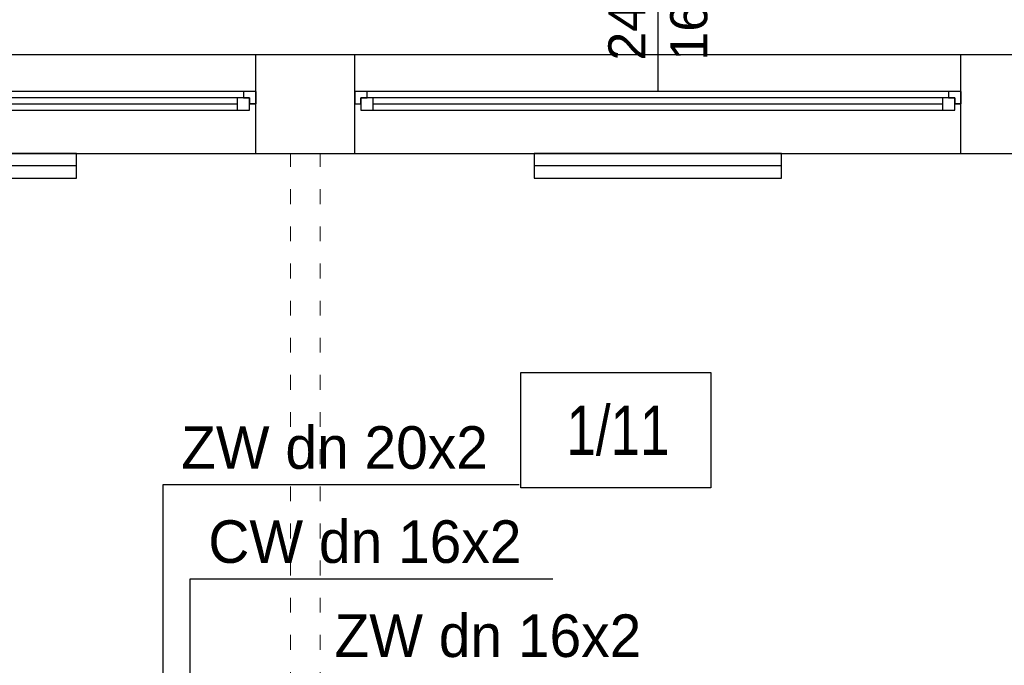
# Model space of a CAD drawing. Header units: millimetres. Extents: x 3698380 to 4312681, y 679670 to 844285.
# Tile 15 of 100: x 3860201 to 3864181, y 791260 to 793867. Entities that reach past the tile are written whole.
import ezdxf
from ezdxf.enums import TextEntityAlignment as Align

# ---------------------------------------------------------------- set-up
doc = ezdxf.new("R2010")
doc.units = ezdxf.units.MM
doc.header["$LTSCALE"] = 10
doc.linetypes.add('ACAD_ISO03W100', pattern=[30, 12, -18])
doc.layers.add('0 20 cienka', color=8, linetype='Continuous', lineweight=20)
for name, color, linetype in [('A_opis_pom', 3, 'Continuous'), ('A_sc_istn', 252, 'Continuous'), ('A_wymiary', 1, 'Continuous'), ('SAN_Etykiety przewodów H2O na rzucie', 7, 'Continuous')]:
    doc.layers.add(name, color=color, linetype=linetype)
doc.styles.add('Etykiety przewodów H2O na rzucie', font='txt')
doc.styles.get("Standard").update_dxf_attribs({"font": 'arial.ttf'})
doc.styles.add('Strzałki', font='ic-isocp.shx', dxfattribs={"width": 0.8})
doc.linetypes.add('TRACKS', pattern='A,0.15,[130,ltypeshp.shx,S=0.25,R=0,X=0,Y=0],0.15', length=0.3)

# ---------------------------------------------------------------- blocks, each defined once
blk = doc.blocks.new('*U462')
at = {"color": 252}
for p, q in [((-95, 20), (-100, 20)), ((-95, 17.5), (-95, 20)), ((140, 20), (-95, 20)), ((145, 20), (140, 20)), ((140, 20), (140, 17.5)), ((-97.5, 15), (-97.5, 17.5)), ((-97.5, 17.5), (-95, 17.5)), ((-92.5, 17.5), (-97.5, 17.5)), ((-97.5, 17.5), (-97.5, 12.5)), ((-92.5, 12.5), (-92.5, 17.5)), ((137.5, 17.5), (-92.5, 17.5)), ((142.5, 17.5), (137.5, 17.5)), ((137.5, 17.5), (137.5, 12.5)), ((140, 17.5), (142.5, 17.5)), ((142.5, 17.5), (142.5, 15)), ((142.5, 12.5), (142.5, 17.5)), ((-100, 15), (-97.5, 15)), ((-97.5, 12.5), (-92.5, 12.5)), ((-92.5, 15), (137.5, 15)), ((-92.5, 12.5), (137.5, 12.5)), ((-92.5, 12.5), (137.5, 12.5)), ((137.5, 12.5), (142.5, 12.5)), ((142.5, 15), (145, 15))]:
    blk.add_line(p, q, dxfattribs=at)
for points in [[(-100, 20), (-100, 15), (-97.5, 15)], [(145, 20), (145, 14.99), (142.5, 15)]]:
    blk.add_lwpolyline(points, dxfattribs=at)
blk = doc.blocks.new('*U338')
at = {"color": 252}
blk.add_lwpolyline([(75, 0), (0, 0)], dxfattribs=at)
for tag, p in [('S', (30, 5)), ('H', (30, -20))]:
    blk.add_attdef(tag, text='', height=15, dxfattribs=at).set_placement(p, align=Align.CENTER)
blk = doc.blocks.new('d')
at = {"layer": '0 20 cienka', "color": 252, "linetype": 'ACAD_ISO03W100', "ltscale": 0.5}
for points in [[(3735194.74, 789072.56), (3735194.74, 793327.02)], [(3735314.74, 789072.56), (3735314.74, 793327.02)]]:
    blk.add_lwpolyline(points, dxfattribs=at)
at = {"layer": 'A_opis_pom', "color": 252, "ltscale": 2}
blk.add_lwpolyline([(3736125.61, 792442.48), (3736894.54, 792442.48), (3736894.54, 791977.06), (3736125.61, 791977.06)], close=True, dxfattribs=at)
at = {"layer": 'A_sc_istn', "color": 252}
for points in [[(3722514.74, 788607.02), (3722514.74, 793727.02), (3744014.74, 793727.02), (3744014.74, 797027.02)], [(3722914.74, 788607.02), (3722914.74, 793327.02), (3744414.74, 793327.02), (3744414.74, 797027.02)], [(3735054.74, 793327.02), (3735054.74, 793727.02)], [(3735454.74, 793327.02), (3735454.74, 793727.02)], [(3737904.74, 793327.02), (3737904.74, 793727.02)]]:
    blk.add_lwpolyline(points, dxfattribs=at)
for points in [[(3734329.75, 793327.02), (3733329.75, 793327.02), (3733329.75, 793227.02), (3734329.75, 793227.02)], [(3737179.75, 793327.02), (3736179.75, 793327.02), (3736179.75, 793227.02), (3737179.75, 793227.02)]]:
    blk.add_lwpolyline(points, close=True, dxfattribs=at)
at = {"layer": 'A_sc_istn', "color": 252, "linetype": 'TRACKS', "ltscale": 20}
for points in [[(3734329.75, 793277.02), (3733329.75, 793277.02)], [(3737179.75, 793277.02), (3736179.75, 793277.02)]]:
    blk.add_lwpolyline(points, dxfattribs=at)
at = {"layer": 'A_sc_istn', "color": 252, "linetype": 'ACAD_ISO03W100', "xscale": 10, "yscale": 10, "zscale": 10, "rotation": 90}
blk.add_blockref('*U338', (3736679.74, 793577.05), dxfattribs=at).add_auto_attribs({'S': '245', 'H': '165'})
at = {"layer": 'A_sc_istn', "color": 252, "xscale": 10, "yscale": 10, "zscale": 10}
for p in [(3733604.74, 793377.05), (3736454.74, 793377.05)]:
    blk.add_blockref('*U462', p, dxfattribs=at)
at = {"layer": 'A_opis_pom', "color": 252, "insert": (3736518.6, 792207.31), "char_height": 200, "attachment_point": 5, "style": 'Strzałki', "bg_fill": 3, "box_fill_scale": 1.2, "bg_fill_color": 256, "bg_fill_transparency": 10554628}
blk.add_mtext('1/11', dxfattribs=at)

msp = doc.modelspace()

# ---------------------------------------------------------------- block references
at = {"layer": 'A_wymiary'}
msp.add_blockref('d', (126100.4, 0), dxfattribs=at)

# ---------------------------------------------------------------- next in the draw order: linework, layer by layer
at = {"layer": 'SAN_Etykiety przewodów H2O na rzucie', "true_color": 0x000000}
for p, q in [((3860780.5, 790149.5), (3860780.5, 791989.5)), ((3860780.5, 791989.5), (3862219.5, 791989.5)), ((3860890.5, 789949.5), (3860890.5, 791609.5)), ((3860890.5, 791609.5), (3862355.5, 791609.5))]:
    msp.add_line(p, q, dxfattribs=at)

# ---------------------------------------------------------------- next in the draw order: texts
at = {"layer": 'SAN_Etykiety przewodów H2O na rzucie', "true_color": 0x000000, "style": 'Etykiety przewodów H2O na rzucie'}
for s, p in [('ZW dn 20x2', (3860853.5, 792053.5)), ('CW dn 16x2', (3860963.5, 791673.5)), ('ZW dn 16x2', (3861473.5, 791293.5))]:
    msp.add_text(s, height=172, dxfattribs=at).set_placement(p)

doc.saveas('drawing.dxf')
